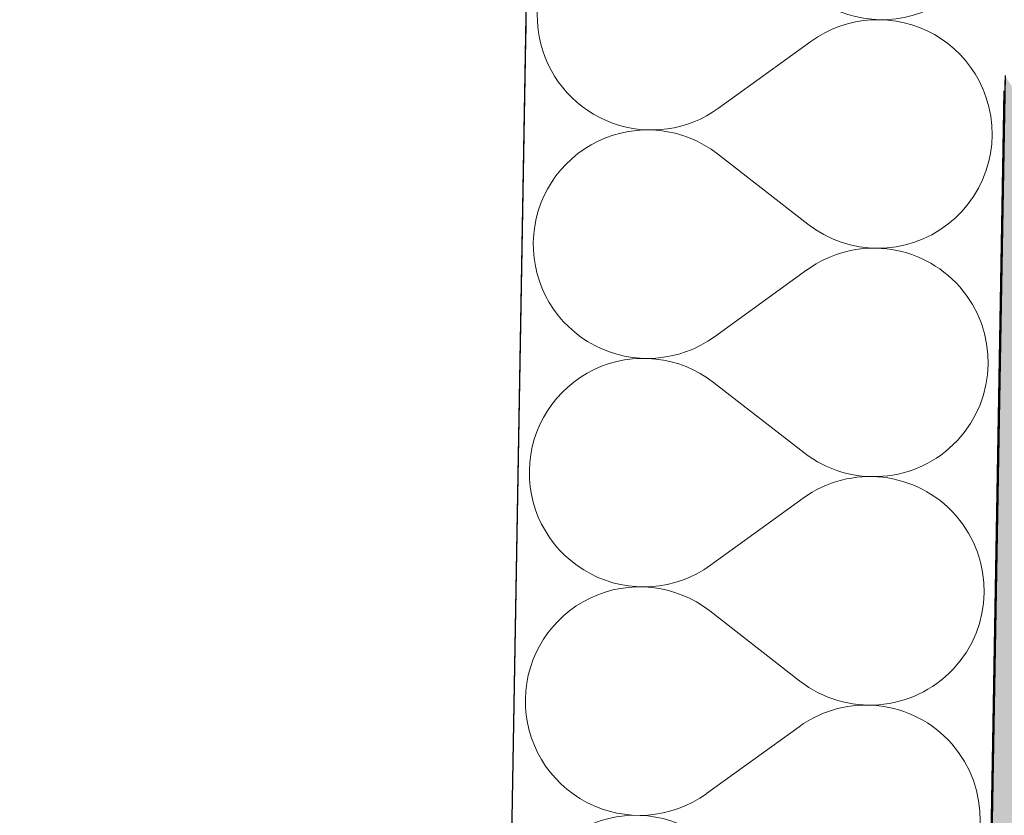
# Model space of a CAD drawing. Header units: millimetres. Extents: x -24674 to 2959, y -2716 to 20653.
# Tile 56 of 161: x -20642 to -20314, y 9767 to 10033. Entities that reach past the tile are written whole.
import ezdxf

# ---------------------------------------------------------------- set-up
doc = ezdxf.new("R2010")
doc.units = ezdxf.units.MM
doc.header["$MEASUREMENT"] = 0
doc.linetypes.add('Wipeout_Contour', pattern=[1000, 0, -1000])
for name, color, linetype in [('9._POHLED ZÁPADNÍ_1_Konstrukce - nosné', 7, 'Continuous'), ('9._POHLED ZÁPADNÍ_1_Nové_Konstrukce - nosné', 7, 'Continuous'), ('9._POHLED ZÁPADNÍ_1_Nové_Výplně – Řezové', 7, 'Continuous'), ('9._POHLED ZÁPADNÍ_1_Výplně – Řezové', 7, 'Continuous'), ('9._POHLED ZÁPADNÍ_1_VÝTAH VAR 1', 7, 'Continuous')]:
    doc.layers.add(name, color=color, linetype=linetype)

# ---------------------------------------------------------------- blocks, each defined once
blk = doc.blocks.new('*X4', base_point=(-27719.5, -6043.99))
at = {"layer": '9._POHLED ZÁPADNÍ_1_Nové_Výplně – Řezové', "color": 21, "linetype": 'Continuous', "lineweight": 20, "true_color": 0xffaaaa}
for p, q in [((-20469.3, 10034.53), (-20469.25, 10031.81)), ((-20469.25, 10031.81), (-20469.01, 10029.1)), ((-20368.41, 10030.36), (-20370.94, 10029.36)), ((-20365.82, 10031.18), (-20368.41, 10030.36)), ((-20363.17, 10031.81), (-20365.82, 10031.18)), ((-20360.48, 10032.24), (-20363.17, 10031.81)), ((-20357.78, 10032.49), (-20360.48, 10032.24)), ((-20355.06, 10032.54), (-20357.78, 10032.49)), ((-20352.34, 10032.4), (-20355.06, 10032.54)), ((-20349.64, 10032.06), (-20352.34, 10032.4)), ((-20346.97, 10031.53), (-20349.64, 10032.06)), ((-20344.35, 10030.82), (-20346.97, 10031.53)), ((-20341.78, 10029.91), (-20344.35, 10030.82)), ((-20469.01, 10029.1), (-20468.57, 10026.42)), ((-20373.39, 10028.18), (-20375.76, 10026.84)), ((-20370.94, 10029.36), (-20373.39, 10028.18)), ((-20339.28, 10028.83), (-20341.78, 10029.91)), ((-20336.87, 10027.57), (-20339.28, 10028.83)), ((-20334.56, 10026.14), (-20336.87, 10027.57)), ((-20468.57, 10026.42), (-20467.94, 10023.77)), ((-20467.94, 10023.77), (-20467.13, 10021.17)), ((-20378.02, 10025.32), (-20408.89, 10003)), ((-20375.76, 10026.84), (-20378.02, 10025.32)), ((-20332.35, 10024.55), (-20334.56, 10026.14)), ((-20330.26, 10022.81), (-20332.35, 10024.55)), ((-20467.13, 10021.17), (-20466.13, 10018.64)), ((-20328.3, 10020.92), (-20330.26, 10022.81)), ((-20326.48, 10018.9), (-20328.3, 10020.92)), ((-20466.13, 10018.64), (-20464.95, 10016.19)), ((-20324.81, 10016.75), (-20326.48, 10018.9)), ((-20464.95, 10016.19), (-20463.61, 10013.83)), ((-20463.61, 10013.83), (-20462.09, 10011.57)), ((-20323.3, 10014.49), (-20324.81, 10016.75)), ((-20321.95, 10012.13), (-20323.3, 10014.49)), ((-20462.09, 10011.57), (-20460.42, 10009.42)), ((-20320.77, 10009.68), (-20321.95, 10012.13)), ((-20460.42, 10009.42), (-20458.6, 10007.4)), ((-20458.6, 10007.4), (-20456.64, 10005.51)), ((-20319.78, 10007.14), (-20320.77, 10009.68)), ((-20456.64, 10005.51), (-20454.56, 10003.77)), ((-20318.96, 10004.55), (-20319.78, 10007.14)), ((-20318.34, 10001.9), (-20318.96, 10004.55)), ((-20454.56, 10003.77), (-20452.35, 10002.18)), ((-20452.35, 10002.18), (-20450.03, 10000.75)), ((-20450.03, 10000.75), (-20447.62, 9999.49)), ((-20413.51, 10000.13), (-20411.15, 10001.48)), ((-20411.15, 10001.48), (-20408.89, 10003)), ((-20317.9, 9999.22), (-20318.34, 10001.9)), ((-20447.62, 9999.49), (-20445.13, 9998.41)), ((-20445.13, 9998.41), (-20442.56, 9997.5)), ((-20442.56, 9997.5), (-20439.93, 9996.79)), ((-20421.09, 9997.14), (-20418.49, 9997.96)), ((-20418.49, 9997.96), (-20415.96, 9998.96)), ((-20415.96, 9998.96), (-20413.51, 10000.13)), ((-20317.66, 9996.51), (-20317.9, 9999.22)), ((-20442.61, 9994.43), (-20445.21, 9993.62)), ((-20439.96, 9995.05), (-20442.61, 9994.43)), ((-20437.28, 9995.49), (-20439.96, 9995.05)), ((-20439.93, 9996.79), (-20437.27, 9996.26)), ((-20434.57, 9995.73), (-20437.28, 9995.49)), ((-20437.27, 9996.26), (-20434.57, 9995.92)), ((-20434.57, 9995.92), (-20431.85, 9995.78)), ((-20431.85, 9995.78), (-20434.57, 9995.73)), ((-20431.85, 9995.78), (-20429.13, 9995.83)), ((-20429.13, 9995.63), (-20431.85, 9995.78)), ((-20429.13, 9995.83), (-20426.42, 9996.08)), ((-20426.43, 9995.29), (-20429.13, 9995.63)), ((-20423.77, 9994.76), (-20426.43, 9995.29)), ((-20426.42, 9996.08), (-20423.73, 9996.51)), ((-20421.14, 9994.04), (-20423.77, 9994.76)), ((-20423.73, 9996.51), (-20421.09, 9997.14)), ((-20418.58, 9993.13), (-20421.14, 9994.04)), ((-20317.61, 9993.79), (-20317.66, 9996.51)), ((-20450.19, 9991.45), (-20452.56, 9990.1)), ((-20447.74, 9992.62), (-20450.19, 9991.45)), ((-20445.21, 9993.62), (-20447.74, 9992.62)), ((-20416.08, 9992.05), (-20418.58, 9993.13)), ((-20413.67, 9990.79), (-20416.08, 9992.05)), ((-20411.36, 9989.35), (-20413.67, 9990.79)), ((-20318.09, 9988.37), (-20317.75, 9991.07)), ((-20317.75, 9991.07), (-20317.61, 9993.79)), ((-20454.82, 9988.59), (-20456.97, 9986.92)), ((-20452.56, 9990.1), (-20454.82, 9988.59)), ((-20409.15, 9987.76), (-20411.36, 9989.35)), ((-20379.08, 9964.38), (-20409.15, 9987.76)), ((-20318.62, 9985.7), (-20318.09, 9988.37)), ((-20458.99, 9985.1), (-20460.88, 9983.14)), ((-20456.97, 9986.92), (-20458.99, 9985.1)), ((-20319.34, 9983.08), (-20318.62, 9985.7)), ((-20462.63, 9981.06), (-20464.22, 9978.85)), ((-20460.88, 9983.14), (-20462.63, 9981.06)), ((-20320.24, 9980.51), (-20319.34, 9983.08)), ((-20464.22, 9978.85), (-20465.65, 9976.53)), ((-20322.59, 9975.61), (-20321.33, 9978.02)), ((-20321.33, 9978.02), (-20320.24, 9980.51)), ((-20465.65, 9976.53), (-20466.91, 9974.12)), ((-20324.02, 9973.29), (-20322.59, 9975.61)), ((-20467.99, 9971.63), (-20468.9, 9969.06)), ((-20466.91, 9974.12), (-20467.99, 9971.63)), ((-20327.35, 9969), (-20325.61, 9971.09)), ((-20325.61, 9971.09), (-20324.02, 9973.29)), ((-20468.9, 9969.06), (-20469.61, 9966.44)), ((-20329.24, 9967.04), (-20327.35, 9969)), ((-20469.61, 9966.44), (-20470.14, 9963.77)), ((-20333.41, 9963.55), (-20331.26, 9965.22)), ((-20331.26, 9965.22), (-20329.24, 9967.04)), ((-20470.14, 9963.77), (-20470.48, 9961.07)), ((-20379.08, 9964.38), (-20376.87, 9962.79)), ((-20376.87, 9962.79), (-20374.56, 9961.35)), ((-20374.56, 9961.35), (-20372.15, 9960.09)), ((-20338.04, 9960.69), (-20335.67, 9962.04)), ((-20335.67, 9962.04), (-20333.41, 9963.55)), ((-20470.48, 9961.07), (-20470.63, 9958.35)), ((-20470.63, 9958.35), (-20470.58, 9955.63)), ((-20372.15, 9960.09), (-20369.66, 9959.01)), ((-20369.66, 9959.01), (-20367.09, 9958.1)), ((-20367.09, 9958.1), (-20364.47, 9957.38)), ((-20345.62, 9957.71), (-20343.02, 9958.52)), ((-20343.02, 9958.52), (-20340.49, 9959.52)), ((-20340.49, 9959.52), (-20338.04, 9960.69)), ((-20470.58, 9955.63), (-20470.33, 9952.92)), ((-20367.14, 9955), (-20369.74, 9954.18)), ((-20364.5, 9955.63), (-20367.14, 9955)), ((-20361.81, 9956.06), (-20364.5, 9955.63)), ((-20364.47, 9957.38), (-20361.8, 9956.85)), ((-20359.1, 9956.31), (-20361.81, 9956.06)), ((-20361.8, 9956.85), (-20359.1, 9956.51)), ((-20359.1, 9956.51), (-20356.38, 9956.36)), ((-20356.38, 9956.36), (-20359.1, 9956.31)), ((-20356.38, 9956.36), (-20353.66, 9956.41)), ((-20353.67, 9956.22), (-20356.38, 9956.36)), ((-20350.97, 9955.88), (-20353.67, 9956.22)), ((-20353.66, 9956.41), (-20350.95, 9956.65)), ((-20348.3, 9955.35), (-20350.97, 9955.88)), ((-20350.95, 9956.65), (-20348.27, 9957.09)), ((-20345.67, 9954.64), (-20348.3, 9955.35)), ((-20348.27, 9957.09), (-20345.62, 9957.71)), ((-20343.11, 9953.73), (-20345.67, 9954.64)), ((-20470.33, 9952.92), (-20469.9, 9950.24)), ((-20374.72, 9952.01), (-20377.09, 9950.66)), ((-20372.27, 9953.18), (-20374.72, 9952.01)), ((-20369.74, 9954.18), (-20372.27, 9953.18)), ((-20340.61, 9952.65), (-20343.11, 9953.73)), ((-20338.2, 9951.39), (-20340.61, 9952.65)), ((-20335.88, 9949.96), (-20338.2, 9951.39)), ((-20469.9, 9950.24), (-20469.27, 9947.59)), ((-20379.35, 9949.14), (-20410.22, 9926.82)), ((-20377.09, 9950.66), (-20379.35, 9949.14)), ((-20333.68, 9948.38), (-20335.88, 9949.96)), ((-20331.59, 9946.63), (-20333.68, 9948.38)), ((-20469.27, 9947.59), (-20468.46, 9945)), ((-20468.46, 9945), (-20467.46, 9942.46)), ((-20329.63, 9944.74), (-20331.59, 9946.63)), ((-20467.46, 9942.46), (-20466.28, 9940.01)), ((-20327.81, 9942.72), (-20329.63, 9944.74)), ((-20326.14, 9940.57), (-20327.81, 9942.72)), ((-20466.28, 9940.01), (-20464.93, 9937.65)), ((-20324.63, 9938.31), (-20326.14, 9940.57)), ((-20323.28, 9935.95), (-20324.63, 9938.31)), ((-20464.93, 9937.65), (-20463.42, 9935.39)), ((-20463.42, 9935.39), (-20461.75, 9933.24)), ((-20322.1, 9933.5), (-20323.28, 9935.95)), ((-20461.75, 9933.24), (-20459.93, 9931.22)), ((-20321.1, 9930.97), (-20322.1, 9933.5)), ((-20459.93, 9931.22), (-20457.97, 9929.33)), ((-20457.97, 9929.33), (-20455.88, 9927.59)), ((-20320.29, 9928.37), (-20321.1, 9930.97)), ((-20319.66, 9925.72), (-20320.29, 9928.37)), ((-20455.88, 9927.59), (-20453.68, 9926)), ((-20453.68, 9926), (-20451.36, 9924.57)), ((-20414.84, 9923.96), (-20412.48, 9925.31)), ((-20412.48, 9925.31), (-20410.22, 9926.82)), ((-20319.23, 9923.04), (-20319.66, 9925.72)), ((-20451.36, 9924.57), (-20448.95, 9923.31)), ((-20448.95, 9923.31), (-20446.45, 9922.23)), ((-20446.45, 9922.23), (-20443.89, 9921.32)), ((-20419.82, 9921.78), (-20417.29, 9922.78)), ((-20417.29, 9922.78), (-20414.84, 9923.96)), ((-20318.98, 9920.33), (-20319.23, 9923.04)), ((-20441.29, 9918.87), (-20443.94, 9918.25)), ((-20443.89, 9921.32), (-20441.26, 9920.61)), ((-20438.61, 9919.31), (-20441.29, 9918.87)), ((-20441.26, 9920.61), (-20438.59, 9920.08)), ((-20435.9, 9919.55), (-20438.61, 9919.31)), ((-20438.59, 9920.08), (-20435.89, 9919.74)), ((-20433.18, 9919.6), (-20435.9, 9919.55)), ((-20435.89, 9919.74), (-20433.18, 9919.6)), ((-20433.18, 9919.6), (-20430.46, 9919.65)), ((-20430.46, 9919.45), (-20433.18, 9919.6)), ((-20430.46, 9919.65), (-20427.75, 9919.9)), ((-20427.76, 9919.11), (-20430.46, 9919.45)), ((-20425.09, 9918.58), (-20427.76, 9919.11)), ((-20427.75, 9919.9), (-20425.06, 9920.33)), ((-20422.47, 9917.86), (-20425.09, 9918.58)), ((-20425.06, 9920.33), (-20422.42, 9920.96)), ((-20422.42, 9920.96), (-20419.82, 9921.78)), ((-20318.93, 9917.61), (-20318.98, 9920.33)), ((-20451.52, 9915.27), (-20453.89, 9913.92)), ((-20449.07, 9916.44), (-20451.52, 9915.27)), ((-20446.54, 9917.44), (-20449.07, 9916.44)), ((-20443.94, 9918.25), (-20446.54, 9917.44)), ((-20419.9, 9916.96), (-20422.47, 9917.86)), ((-20417.41, 9915.87), (-20419.9, 9916.96)), ((-20415, 9914.61), (-20417.41, 9915.87)), ((-20319.08, 9914.89), (-20318.93, 9917.61)), ((-20456.15, 9912.41), (-20458.3, 9910.74)), ((-20453.89, 9913.92), (-20456.15, 9912.41)), ((-20412.69, 9913.18), (-20415, 9914.61)), ((-20410.48, 9911.58), (-20412.69, 9913.18)), ((-20319.95, 9909.52), (-20319.42, 9912.19)), ((-20319.42, 9912.19), (-20319.08, 9914.89)), ((-20460.32, 9908.92), (-20462.21, 9906.96)), ((-20458.3, 9910.74), (-20460.32, 9908.92)), ((-20380.41, 9888.2), (-20410.48, 9911.58)), ((-20320.66, 9906.9), (-20319.95, 9909.52)), ((-20462.21, 9906.96), (-20463.95, 9904.88)), ((-20321.57, 9904.33), (-20320.66, 9906.9)), ((-20465.54, 9902.67), (-20466.97, 9900.35)), ((-20463.95, 9904.88), (-20465.54, 9902.67)), ((-20322.65, 9901.84), (-20321.57, 9904.33)), ((-20466.97, 9900.35), (-20468.23, 9897.94)), ((-20325.34, 9897.11), (-20323.91, 9899.43)), ((-20323.91, 9899.43), (-20322.65, 9901.84)), ((-20468.23, 9897.94), (-20469.32, 9895.45)), ((-20326.93, 9894.91), (-20325.34, 9897.11)), ((-20470.22, 9892.88), (-20470.94, 9890.26)), ((-20469.32, 9895.45), (-20470.22, 9892.88)), ((-20330.57, 9890.86), (-20328.68, 9892.82)), ((-20328.68, 9892.82), (-20326.93, 9894.91)), ((-20470.94, 9890.26), (-20471.47, 9887.59)), ((-20334.74, 9887.37), (-20332.59, 9889.04)), ((-20332.59, 9889.04), (-20330.57, 9890.86)), ((-20471.47, 9887.59), (-20471.81, 9884.89)), ((-20380.41, 9888.2), (-20378.2, 9886.61)), ((-20378.2, 9886.61), (-20375.89, 9885.18)), ((-20339.37, 9884.52), (-20337, 9885.86)), ((-20337, 9885.86), (-20334.74, 9887.37)), ((-20471.81, 9884.89), (-20471.96, 9882.17)), ((-20375.89, 9885.18), (-20373.48, 9883.91)), ((-20373.48, 9883.91), (-20370.98, 9882.83)), ((-20370.98, 9882.83), (-20368.42, 9881.92)), ((-20344.35, 9882.35), (-20341.82, 9883.34)), ((-20341.82, 9883.34), (-20339.37, 9884.52)), ((-20471.96, 9882.17), (-20471.91, 9879.45)), ((-20471.91, 9879.45), (-20471.66, 9876.75)), ((-20365.83, 9879.45), (-20368.47, 9878.82)), ((-20368.42, 9881.92), (-20365.8, 9881.2)), ((-20363.14, 9879.89), (-20365.83, 9879.45)), ((-20365.8, 9881.2), (-20363.13, 9880.67)), ((-20360.43, 9880.13), (-20363.14, 9879.89)), ((-20363.13, 9880.67), (-20360.43, 9880.33)), ((-20360.43, 9880.33), (-20357.71, 9880.18)), ((-20357.71, 9880.18), (-20360.43, 9880.13)), ((-20357.71, 9880.18), (-20354.99, 9880.23)), ((-20354.99, 9880.04), (-20357.71, 9880.18)), ((-20354.99, 9880.23), (-20352.28, 9880.47)), ((-20352.29, 9879.7), (-20354.99, 9880.04)), ((-20349.63, 9879.18), (-20352.29, 9879.7)), ((-20352.28, 9880.47), (-20349.6, 9880.91)), ((-20347, 9878.46), (-20349.63, 9879.18)), ((-20349.6, 9880.91), (-20346.95, 9881.53)), ((-20346.95, 9881.53), (-20344.35, 9882.35)), ((-20471.66, 9876.75), (-20471.23, 9874.06)), ((-20376.05, 9875.83), (-20378.41, 9874.48)), ((-20373.6, 9877), (-20376.05, 9875.83)), ((-20371.07, 9878), (-20373.6, 9877)), ((-20368.47, 9878.82), (-20371.07, 9878)), ((-20344.44, 9877.56), (-20347, 9878.46)), ((-20341.94, 9876.47), (-20344.44, 9877.56)), ((-20339.53, 9875.21), (-20341.94, 9876.47)), ((-20471.23, 9874.06), (-20470.6, 9871.41)), ((-20380.67, 9872.96), (-20411.54, 9850.64)), ((-20378.41, 9874.48), (-20380.67, 9872.96)), ((-20337.21, 9873.79), (-20339.53, 9875.21)), ((-20335, 9872.2), (-20337.21, 9873.79)), ((-20470.6, 9871.41), (-20469.78, 9868.82)), ((-20332.92, 9870.45), (-20335, 9872.2)), ((-20330.96, 9868.57), (-20332.92, 9870.45)), ((-20469.78, 9868.82), (-20468.79, 9866.29)), ((-20468.79, 9866.29), (-20467.61, 9863.83)), ((-20329.14, 9866.54), (-20330.96, 9868.57)), ((-20327.47, 9864.4), (-20329.14, 9866.54)), ((-20467.61, 9863.83), (-20466.26, 9861.47)), ((-20325.95, 9862.13), (-20327.47, 9864.4)), ((-20466.26, 9861.47), (-20464.75, 9859.21)), ((-20324.61, 9859.77), (-20325.95, 9862.13)), ((-20323.43, 9857.32), (-20324.61, 9859.77)), ((-20464.75, 9859.21), (-20463.08, 9857.06)), ((-20463.08, 9857.06), (-20461.26, 9855.04)), ((-20322.43, 9854.79), (-20323.43, 9857.32)), ((-20461.26, 9855.04), (-20459.3, 9853.15)), ((-20459.3, 9853.15), (-20457.21, 9851.41)), ((-20321.62, 9852.19), (-20322.43, 9854.79)), ((-20457.21, 9851.41), (-20455, 9849.82)), ((-20455, 9849.82), (-20452.69, 9848.39)), ((-20413.8, 9849.13), (-20411.54, 9850.64)), ((-20320.99, 9849.54), (-20321.62, 9852.19)), ((-20320.56, 9846.86), (-20320.99, 9849.54)), ((-20452.69, 9848.39), (-20450.28, 9847.13)), ((-20450.28, 9847.13), (-20447.78, 9846.05)), ((-20421.15, 9845.6), (-20418.62, 9846.6)), ((-20418.62, 9846.6), (-20416.17, 9847.78)), ((-20416.17, 9847.78), (-20413.8, 9849.13)), ((-20320.31, 9844.15), (-20320.56, 9846.86)), ((-20447.78, 9846.05), (-20445.22, 9845.15)), ((-20445.22, 9845.15), (-20442.59, 9844.43)), ((-20439.94, 9843.13), (-20442.62, 9842.7)), ((-20442.59, 9844.43), (-20439.92, 9843.9)), ((-20437.23, 9843.37), (-20439.94, 9843.13)), ((-20439.92, 9843.9), (-20437.22, 9843.56)), ((-20434.51, 9843.42), (-20437.23, 9843.37)), ((-20437.22, 9843.56), (-20434.51, 9843.42)), ((-20434.51, 9843.42), (-20431.79, 9843.47)), ((-20431.79, 9843.27), (-20434.51, 9843.42)), ((-20431.79, 9843.47), (-20429.08, 9843.72)), ((-20429.09, 9842.93), (-20431.79, 9843.27)), ((-20429.08, 9843.72), (-20426.39, 9844.16)), ((-20426.39, 9844.16), (-20423.74, 9844.78)), ((-20423.74, 9844.78), (-20421.15, 9845.6)), ((-20320.26, 9841.43), (-20320.31, 9844.15)), ((-20450.4, 9840.26), (-20452.85, 9839.09)), ((-20447.86, 9841.26), (-20450.4, 9840.26)), ((-20445.27, 9842.07), (-20447.86, 9841.26)), ((-20442.62, 9842.7), (-20445.27, 9842.07)), ((-20426.42, 9842.4), (-20429.09, 9842.93)), ((-20423.8, 9841.68), (-20426.42, 9842.4)), ((-20421.23, 9840.78), (-20423.8, 9841.68)), ((-20418.74, 9839.69), (-20421.23, 9840.78)), ((-20416.33, 9838.43), (-20418.74, 9839.69)), ((-20320.41, 9838.71), (-20320.26, 9841.43)), ((-20455.21, 9837.74), (-20457.48, 9836.23)), ((-20452.85, 9839.09), (-20455.21, 9837.74)), ((-20414.01, 9837), (-20416.33, 9838.43)), ((-20411.81, 9835.4), (-20414.01, 9837)), ((-20320.74, 9836.01), (-20320.41, 9838.71)), ((-20459.63, 9834.56), (-20461.65, 9832.74)), ((-20457.48, 9836.23), (-20459.63, 9834.56)), ((-20381.74, 9812.02), (-20411.81, 9835.4)), ((-20321.99, 9830.72), (-20321.27, 9833.34)), ((-20321.27, 9833.34), (-20320.74, 9836.01)), ((-20463.54, 9830.79), (-20465.28, 9828.7)), ((-20461.65, 9832.74), (-20463.54, 9830.79)), ((-20322.9, 9828.15), (-20321.99, 9830.72)), ((-20465.28, 9828.7), (-20466.87, 9826.49)), ((-20323.98, 9825.66), (-20322.9, 9828.15)), ((-20468.3, 9824.18), (-20469.56, 9821.76)), ((-20466.87, 9826.49), (-20468.3, 9824.18)), ((-20325.24, 9823.25), (-20323.98, 9825.66)), ((-20469.56, 9821.76), (-20470.65, 9819.27)), ((-20328.26, 9818.73), (-20326.67, 9820.93)), ((-20326.67, 9820.93), (-20325.24, 9823.25)), ((-20471.55, 9816.7), (-20472.27, 9814.08)), ((-20470.65, 9819.27), (-20471.55, 9816.7)), ((-20330.01, 9816.64), (-20328.26, 9818.73)), ((-20472.27, 9814.08), (-20472.8, 9811.41)), ((-20333.92, 9812.86), (-20331.9, 9814.68)), ((-20331.9, 9814.68), (-20330.01, 9816.64)), ((-20472.8, 9811.41), (-20473.14, 9808.71)), ((-20381.74, 9812.02), (-20379.53, 9810.43)), ((-20379.53, 9810.43), (-20377.22, 9809)), ((-20338.33, 9809.68), (-20336.07, 9811.19)), ((-20336.07, 9811.19), (-20333.92, 9812.86)), ((-20473.14, 9808.71), (-20473.28, 9806)), ((-20377.22, 9809), (-20374.81, 9807.73)), ((-20374.81, 9807.73), (-20372.31, 9806.65)), ((-20345.68, 9806.17), (-20343.15, 9807.16)), ((-20343.15, 9807.16), (-20340.69, 9808.34)), ((-20340.69, 9808.34), (-20338.33, 9809.68)), ((-20473.28, 9806), (-20473.23, 9803.28)), ((-20372.31, 9806.65), (-20369.75, 9805.74)), ((-20369.75, 9805.74), (-20367.12, 9805.02)), ((-20364.47, 9803.71), (-20367.15, 9803.27)), ((-20367.12, 9805.02), (-20364.46, 9804.49)), ((-20361.76, 9803.95), (-20364.47, 9803.71)), ((-20364.46, 9804.49), (-20361.76, 9804.15)), ((-20361.76, 9804.15), (-20359.04, 9804)), ((-20359.04, 9804), (-20361.76, 9803.95)), ((-20359.04, 9804), (-20356.32, 9804.05)), ((-20356.32, 9803.86), (-20359.04, 9804)), ((-20356.32, 9804.05), (-20353.61, 9804.29)), ((-20353.62, 9803.52), (-20356.32, 9803.86)), ((-20353.61, 9804.29), (-20350.92, 9804.73)), ((-20350.92, 9804.73), (-20348.28, 9805.35)), ((-20348.28, 9805.35), (-20345.68, 9806.17)), ((-20473.23, 9803.28), (-20472.99, 9800.57)), ((-20472.99, 9800.57), (-20472.55, 9797.88)), ((-20374.93, 9800.82), (-20377.38, 9799.65)), ((-20372.4, 9801.82), (-20374.93, 9800.82)), ((-20369.8, 9802.64), (-20372.4, 9801.82)), ((-20367.15, 9803.27), (-20369.8, 9802.64)), ((-20350.95, 9803), (-20353.62, 9803.52)), ((-20348.33, 9802.28), (-20350.95, 9803)), ((-20345.76, 9801.38), (-20348.33, 9802.28)), ((-20343.27, 9800.29), (-20345.76, 9801.38)), ((-20340.86, 9799.03), (-20343.27, 9800.29)), ((-20472.55, 9797.88), (-20471.93, 9795.23)), ((-20379.74, 9798.3), (-20382, 9796.78)), ((-20377.38, 9799.65), (-20379.74, 9798.3)), ((-20338.54, 9797.61), (-20340.86, 9799.03)), ((-20336.33, 9796.02), (-20338.54, 9797.61)), ((-20471.93, 9795.23), (-20471.11, 9792.64)), ((-20382, 9796.78), (-20412.87, 9774.46)), ((-20334.24, 9794.27), (-20336.33, 9796.02)), ((-20332.28, 9792.39), (-20334.24, 9794.27)), ((-20471.11, 9792.64), (-20470.11, 9790.11)), ((-20330.47, 9790.36), (-20332.28, 9792.39)), ((-20470.11, 9790.11), (-20468.94, 9787.65)), ((-20468.94, 9787.65), (-20467.59, 9785.29)), ((-20328.79, 9788.22), (-20330.47, 9790.36)), ((-20327.28, 9785.96), (-20328.79, 9788.22)), ((-20467.59, 9785.29), (-20466.08, 9783.03)), ((-20325.93, 9783.59), (-20327.28, 9785.96)), ((-20466.08, 9783.03), (-20464.41, 9780.88)), ((-20464.41, 9780.88), (-20462.59, 9778.86)), ((-20324.76, 9781.14), (-20325.93, 9783.59)), ((-20323.76, 9778.61), (-20324.76, 9781.14)), ((-20462.59, 9778.86), (-20460.63, 9776.97)), ((-20322.95, 9776.01), (-20323.76, 9778.61)), ((-20460.63, 9776.97), (-20458.54, 9775.23)), ((-20458.54, 9775.23), (-20456.33, 9773.64)), ((-20415.13, 9772.95), (-20412.87, 9774.46)), ((-20322.32, 9773.37), (-20322.95, 9776.01)), ((-20456.33, 9773.64), (-20454.02, 9772.21)), ((-20454.02, 9772.21), (-20451.6, 9770.95)), ((-20451.6, 9770.95), (-20449.11, 9769.87)), ((-20419.95, 9770.42), (-20417.49, 9771.6)), ((-20417.49, 9771.6), (-20415.13, 9772.95)), ((-20321.88, 9770.68), (-20322.32, 9773.37)), ((-20449.11, 9769.87), (-20446.54, 9768.97)), ((-20446.54, 9768.97), (-20443.92, 9768.25)), ((-20443.92, 9768.25), (-20441.25, 9767.72)), ((-20441.25, 9767.72), (-20438.55, 9767.38)), ((-20433.11, 9767.29), (-20430.4, 9767.54)), ((-20430.4, 9767.54), (-20427.72, 9767.98)), ((-20427.72, 9767.98), (-20425.07, 9768.61)), ((-20425.07, 9768.61), (-20422.48, 9769.42)), ((-20422.48, 9769.42), (-20419.95, 9770.42)), ((-20321.64, 9767.97), (-20321.88, 9770.68)), ((-20321.59, 9765.25), (-20321.64, 9767.97)), ((-20438.55, 9767.38), (-20435.83, 9767.24)), ((-20435.83, 9767.24), (-20433.11, 9767.29))]:
    blk.add_line(p, q, dxfattribs=at)
blk = doc.blocks.new('*X18', base_point=(-27719.5, -6043.99))
at = {"layer": '9._POHLED ZÁPADNÍ_1_Nové_Výplně – Řezové', "color": 21, "linetype": 'Continuous', "lineweight": 20, "true_color": 0xffaaaa}
for p, q in [((-20390.13, 10016.56), (-20408.89, 10003)), ((-20379.08, 9964.38), (-20409.15, 9987.76)), ((-20379.35, 9949.14), (-20410.22, 9926.82)), ((-20380.41, 9888.2), (-20410.48, 9911.58)), ((-20380.67, 9872.96), (-20411.54, 9850.64)), ((-20381.74, 9812.02), (-20411.81, 9835.4)), ((-20382, 9796.78), (-20412.87, 9774.46))]:
    blk.add_line(p, q, dxfattribs=at)
for centre, start, end in [((-20431.21, 10033.87), 194.3465, 305.8711), ((-20355.69, 9994.45), 232.1313, 23.3643), ((-20432.54, 9957.69), 52.1313, 179.0012), ((-20432.54, 9957.69), 179.0012, 305.8711), ((-20357.02, 9918.27), 232.1313, 125.8711), ((-20433.87, 9881.51), 52.1313, 179.0012), ((-20433.87, 9881.51), 179.0012, 305.8711), ((-20358.35, 9842.09), 232.1313, 125.8711), ((-20435.19, 9805.33), 52.1313, 179.0012), ((-20435.19, 9805.33), 179.0012, 305.8711), ((-20359.68, 9765.91), 232.1313, 125.8711), ((-20436.52, 9729.15), 52.1313, 179.0012)]:
    blk.add_arc(centre, 38.1, start, end, dxfattribs=at)
blk = doc.blocks.new('*X19', base_point=(-27719.5, -6043.99))
at = {"layer": '9._POHLED ZÁPADNÍ_1_Nové_Výplně – Řezové', "color": 21, "linetype": 'Continuous', "lineweight": 20, "true_color": 0xffaaaa}
for p, q in [((-20466.22, 10180.69), (-20465.91, 10178.78)), ((-20465.91, 10178.78), (-20465.29, 10176.13)), ((-20465.29, 10176.13), (-20464.47, 10173.53)), ((-20464.47, 10173.53), (-20463.47, 10171)), ((-20463.47, 10171), (-20462.3, 10168.55)), ((-20462.3, 10168.55), (-20460.95, 10166.18)), ((-20460.95, 10166.18), (-20459.44, 10163.92)), ((-20459.44, 10163.92), (-20457.77, 10161.78)), ((-20457.77, 10161.78), (-20455.95, 10159.75)), ((-20455.95, 10159.75), (-20453.99, 10157.87)), ((-20453.99, 10157.87), (-20451.9, 10156.12)), ((-20451.9, 10156.12), (-20449.69, 10154.53)), ((-20449.69, 10154.53), (-20447.38, 10153.11)), ((-20447.38, 10153.11), (-20444.96, 10151.85)), ((-20444.96, 10151.85), (-20442.47, 10150.76)), ((-20442.47, 10150.76), (-20439.9, 10149.86)), ((-20439.9, 10149.86), (-20438.49, 10149.47)), ((-20442.55, 10145.97), (-20445.08, 10144.98)), ((-20439.96, 10146.79), (-20442.55, 10145.97)), ((-20437.31, 10147.41), (-20439.96, 10146.79)), ((-20436.74, 10147.5), (-20437.31, 10147.41)), ((-20449.9, 10142.46), (-20452.16, 10140.95)), ((-20447.54, 10143.8), (-20449.9, 10142.46)), ((-20445.08, 10144.98), (-20447.54, 10143.8)), ((-20454.31, 10139.28), (-20456.34, 10137.46)), ((-20452.16, 10140.95), (-20454.31, 10139.28)), ((-20458.23, 10135.5), (-20459.97, 10133.41)), ((-20456.34, 10137.46), (-20458.23, 10135.5)), ((-20459.97, 10133.41), (-20461.56, 10131.21)), ((-20462.99, 10128.89), (-20464.25, 10126.48)), ((-20461.56, 10131.21), (-20462.99, 10128.89)), ((-20464.25, 10126.48), (-20465.34, 10123.99)), ((-20465.34, 10123.99), (-20466.24, 10121.42)), ((-20466.24, 10121.42), (-20466.96, 10118.8)), ((-20467.49, 10116.13), (-20467.83, 10113.43)), ((-20466.96, 10118.8), (-20467.49, 10116.13)), ((-20467.83, 10113.43), (-20467.97, 10110.71)), ((-20467.97, 10110.71), (-20467.92, 10107.99)), ((-20467.92, 10107.99), (-20467.68, 10105.28)), ((-20467.68, 10105.28), (-20467.24, 10102.6)), ((-20467.24, 10102.6), (-20466.61, 10099.95)), ((-20466.61, 10099.95), (-20465.8, 10097.35)), ((-20465.8, 10097.35), (-20464.8, 10094.82)), ((-20464.8, 10094.82), (-20463.63, 10092.37)), ((-20388.36, 10093.06), (-20407.56, 10079.18)), ((-20463.63, 10092.37), (-20462.28, 10090.01)), ((-20462.28, 10090.01), (-20460.77, 10087.74)), ((-20460.77, 10087.74), (-20459.1, 10085.6)), ((-20459.1, 10085.6), (-20457.28, 10083.57)), ((-20457.28, 10083.57), (-20455.32, 10081.69)), ((-20455.32, 10081.69), (-20453.23, 10079.94)), ((-20453.23, 10079.94), (-20451.02, 10078.35)), ((-20451.02, 10078.35), (-20448.7, 10076.93)), ((-20448.7, 10076.93), (-20446.29, 10075.67)), ((-20414.63, 10075.14), (-20412.18, 10076.31)), ((-20412.18, 10076.31), (-20409.82, 10077.66)), ((-20409.82, 10077.66), (-20407.56, 10079.18)), ((-20446.29, 10075.67), (-20443.8, 10074.58)), ((-20443.8, 10074.58), (-20441.23, 10073.68)), ((-20441.23, 10073.68), (-20438.61, 10072.96)), ((-20438.61, 10072.96), (-20435.94, 10072.44)), ((-20422.41, 10072.69), (-20419.76, 10073.32)), ((-20419.76, 10073.32), (-20417.16, 10074.14)), ((-20417.16, 10074.14), (-20414.63, 10075.14)), ((-20443.88, 10069.79), (-20446.41, 10068.8)), ((-20441.28, 10070.61), (-20443.88, 10069.79)), ((-20438.64, 10071.23), (-20441.28, 10070.61)), ((-20435.95, 10071.67), (-20438.64, 10071.23)), ((-20433.24, 10071.91), (-20435.95, 10071.67)), ((-20435.94, 10072.44), (-20433.24, 10072.1)), ((-20433.24, 10072.1), (-20430.52, 10071.96)), ((-20430.52, 10071.96), (-20433.24, 10071.91)), ((-20430.52, 10071.96), (-20427.8, 10072.01)), ((-20427.8, 10071.81), (-20430.52, 10071.96)), ((-20427.8, 10072.01), (-20425.09, 10072.25)), ((-20425.11, 10071.47), (-20427.8, 10071.81)), ((-20422.44, 10070.94), (-20425.11, 10071.47)), ((-20425.09, 10072.25), (-20422.41, 10072.69)), ((-20419.81, 10070.22), (-20422.44, 10070.94)), ((-20417.25, 10069.31), (-20419.81, 10070.22)), ((-20448.87, 10067.62), (-20451.23, 10066.28)), ((-20446.41, 10068.8), (-20448.87, 10067.62)), ((-20414.75, 10068.23), (-20417.25, 10069.31)), ((-20412.34, 10066.96), (-20414.75, 10068.23)), ((-20410.03, 10065.53), (-20412.34, 10066.96)), ((-20455.64, 10063.1), (-20457.66, 10061.28)), ((-20453.49, 10064.77), (-20455.64, 10063.1)), ((-20451.23, 10066.28), (-20453.49, 10064.77)), ((-20407.82, 10063.94), (-20410.03, 10065.53)), ((-20377.75, 10040.56), (-20407.82, 10063.94)), ((-20457.66, 10061.28), (-20459.55, 10059.32)), ((-20461.3, 10057.23), (-20462.89, 10055.03)), ((-20459.55, 10059.32), (-20461.3, 10057.23)), ((-20462.89, 10055.03), (-20464.32, 10052.71)), ((-20465.58, 10050.3), (-20466.66, 10047.81)), ((-20464.32, 10052.71), (-20465.58, 10050.3)), ((-20466.66, 10047.81), (-20467.57, 10045.24)), ((-20467.57, 10045.24), (-20468.29, 10042.62)), ((-20468.29, 10042.62), (-20468.82, 10039.95)), ((-20377.75, 10040.56), (-20375.55, 10038.96)), ((-20469.15, 10037.25), (-20469.3, 10034.53)), ((-20468.82, 10039.95), (-20469.15, 10037.25)), ((-20375.55, 10038.96), (-20373.23, 10037.53)), ((-20373.23, 10037.53), (-20370.82, 10036.27)), ((-20469.3, 10034.53), (-20469.25, 10031.81)), ((-20370.82, 10036.27), (-20368.33, 10035.18)), ((-20368.33, 10035.18), (-20365.76, 10034.28)), ((-20365.76, 10034.28), (-20363.14, 10033.56)), ((-20363.14, 10033.56), (-20360.47, 10033.03)), ((-20346.94, 10033.27), (-20344.29, 10033.89)), ((-20344.29, 10033.89), (-20341.7, 10034.7)), ((-20341.7, 10034.7), (-20339.16, 10035.7)), ((-20339.16, 10035.7), (-20337.93, 10036.29)), ((-20469.25, 10031.81), (-20469.01, 10029.1)), ((-20368.41, 10030.36), (-20370.94, 10029.36)), ((-20365.82, 10031.18), (-20368.41, 10030.36)), ((-20363.17, 10031.81), (-20365.82, 10031.18)), ((-20360.48, 10032.24), (-20363.17, 10031.81)), ((-20357.78, 10032.49), (-20360.48, 10032.24)), ((-20360.47, 10033.03), (-20357.77, 10032.69)), ((-20355.06, 10032.54), (-20357.78, 10032.49)), ((-20357.77, 10032.69), (-20355.06, 10032.54)), ((-20355.06, 10032.54), (-20352.33, 10032.59)), ((-20352.34, 10032.4), (-20355.06, 10032.54)), ((-20349.64, 10032.06), (-20352.34, 10032.4)), ((-20352.33, 10032.59), (-20349.63, 10032.83)), ((-20346.97, 10031.53), (-20349.64, 10032.06)), ((-20349.63, 10032.83), (-20346.94, 10033.27)), ((-20344.35, 10030.82), (-20346.97, 10031.53)), ((-20341.78, 10029.91), (-20344.35, 10030.82)), ((-20469.01, 10029.1), (-20468.57, 10026.42)), ((-20373.39, 10028.18), (-20375.76, 10026.84)), ((-20370.94, 10029.36), (-20373.39, 10028.18)), ((-20339.28, 10028.83), (-20341.78, 10029.91)), ((-20336.87, 10027.57), (-20339.28, 10028.83)), ((-20334.56, 10026.14), (-20336.87, 10027.57)), ((-20468.57, 10026.42), (-20468.1, 10024.43)), ((-20378.02, 10025.32), (-20390.13, 10016.56)), ((-20375.76, 10026.84), (-20378.02, 10025.32)), ((-20332.35, 10024.55), (-20334.56, 10026.14)), ((-20330.26, 10022.81), (-20332.35, 10024.55)), ((-20328.3, 10020.92), (-20330.26, 10022.81)), ((-20326.48, 10018.9), (-20328.3, 10020.92)), ((-20324.81, 10016.75), (-20326.48, 10018.9)), ((-20323.3, 10014.49), (-20324.81, 10016.75)), ((-20321.95, 10012.13), (-20323.3, 10014.49)), ((-20320.77, 10009.68), (-20321.95, 10012.13)), ((-20320.73, 10009.56), (-20320.77, 10009.68))]:
    blk.add_line(p, q, dxfattribs=at)

msp = doc.modelspace()

# ---------------------------------------------------------------- wipeouts: each hides what was drawn before it
at = {"color": 254, "linetype": 'Wipeout_Contour', "lineweight": 0, "ltscale": 68224.897711}
msp.add_wipeout([(-20470.48, 10185.48), (-20313.53, 10008.83), (-20310.73, 10169.36)], dxfattribs=at).dxf.layer = '9._POHLED ZÁPADNÍ_1_Nové_Výplně – Řezové'

# ---------------------------------------------------------------- next in the draw order: wipeouts: each hides what was drawn before it
at = {"color": 254, "linetype": 'Wipeout_Contour', "lineweight": 0, "ltscale": 108323.765576}
msp.add_wipeout([(-20470.48, 10185.48), (-20571.1, 4413.92), (-20421.12, 4411.3), (-20411.13, 4411.13), (-20313.53, 10008.83)], dxfattribs=at).dxf.layer = '9._POHLED ZÁPADNÍ_1_Nové_Výplně – Řezové'

# ---------------------------------------------------------------- next in the draw order: hatches: boundary and pattern name
at = {"layer": '9._POHLED ZÁPADNÍ_1_Výplně – Řezové', "linetype": 'Continuous', "lineweight": 13}
msp.add_hatch(color=254, dxfattribs=at).paths.add_polyline_path([(-20313.37, 10013.89), (-20411.95, 4415.68), (-20112, 4410.4), (-20020.94, 9581.29)])

# ---------------------------------------------------------------- next in the draw order: linework, layer by layer
at = {"layer": '9._POHLED ZÁPADNÍ_1_Konstrukce - nosné', "color": 7, "linetype": 'Continuous', "lineweight": 50, "flags": 128}
msp.add_lwpolyline([(-20313.37, 10013.89), (-20411.95, 4415.68)], dxfattribs=at)
at = {"layer": '9._POHLED ZÁPADNÍ_1_Nové_Konstrukce - nosné', "color": 1, "linetype": 'Continuous', "lineweight": 25, "flags": 128}
for points in [[(-20470.48, 10185.48), (-20571.1, 4413.92)], [(-20411.13, 4411.13), (-20313.53, 10008.83)]]:
    msp.add_lwpolyline(points, dxfattribs=at)

# ---------------------------------------------------------------- next in the draw order: block references
at = {"layer": '9._POHLED ZÁPADNÍ_1_VÝTAH VAR 1', "color": 9, "linetype": 'Continuous', "lineweight": 13}
msp.add_blockref('*X4', (-27719.5, -6043.99), dxfattribs=at)

# ---------------------------------------------------------------- next in the draw order: wipeouts: each hides what was drawn before it
at = {"color": 254, "linetype": 'Wipeout_Contour', "lineweight": 0, "ltscale": 68224.897711}
msp.add_wipeout([(-20470.48, 10185.48), (-20313.53, 10008.83), (-20310.73, 10169.36)], dxfattribs=at).dxf.layer = '9._POHLED ZÁPADNÍ_1_Nové_Výplně – Řezové'

# ---------------------------------------------------------------- next in the draw order: wipeouts: each hides what was drawn before it
at = {"color": 254, "linetype": 'Wipeout_Contour', "lineweight": 0, "ltscale": 274303.920399}
msp.add_wipeout([(-20641.96, 349.65), (-20481.93, 349.73), (-20428.28, 3427.35), (-20533.92, 3427.35), (-20533.92, 3677.35), (-20423.92, 3677.35), (-20313.53, 10008.83), (-20473.28, 10024.95), (-20580.69, 3864), (-20570.98, 4415.68), (-20411.95, 4415.68), (-20421.63, 3865.76), (-20580.69, 3864)], dxfattribs=at).dxf.layer = '9._POHLED ZÁPADNÍ_1_Nové_Výplně – Řezové'

# ---------------------------------------------------------------- next in the draw order: block references
at = {"layer": '9._POHLED ZÁPADNÍ_1_VÝTAH VAR 1', "color": 9, "linetype": 'Continuous', "lineweight": 13}
msp.add_blockref('*X18', (-27719.5, -6043.99), dxfattribs=at)

# ---------------------------------------------------------------- next in the draw order: wipeouts: each hides what was drawn before it
at = {"color": 254, "linetype": 'Wipeout_Contour', "lineweight": 0, "ltscale": 68305.251443}
msp.add_wipeout([(-20473.28, 10024.95), (-20313.53, 10008.83), (-20470.48, 10185.48)], dxfattribs=at).dxf.layer = '9._POHLED ZÁPADNÍ_1_Nové_Výplně – Řezové'

# ---------------------------------------------------------------- next in the draw order: linework, layer by layer
at = {"layer": '9._POHLED ZÁPADNÍ_1_Nové_Konstrukce - nosné', "color": 1, "linetype": 'Continuous', "lineweight": 25, "flags": 128}
for points in [[(-20470.48, 10185.48), (-20641.96, 349.65)], [(-20423.92, 3677.35), (-20313.53, 10008.83)]]:
    msp.add_lwpolyline(points, dxfattribs=at)

# ---------------------------------------------------------------- next in the draw order: block references
at = {"layer": '9._POHLED ZÁPADNÍ_1_VÝTAH VAR 1', "color": 9, "linetype": 'Continuous', "lineweight": 13}
msp.add_blockref('*X19', (-27719.5, -6043.99), dxfattribs=at)

doc.saveas('drawing.dxf')
